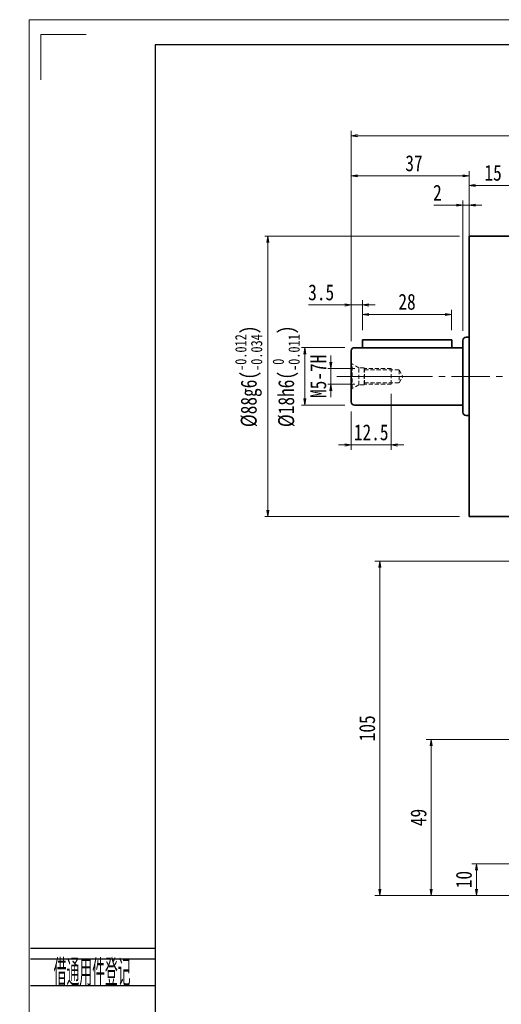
# Model space of a CAD drawing. Header units: millimetres. Extents: x -15 to 667, y 0 to 470.
# Tile 2 of 9: x -15 to 136, y 161 to 470. Entities that reach past the tile are written whole.
import ezdxf
from ezdxf.enums import TextEntityAlignment as Align

# ---------------------------------------------------------------- set-up
doc = ezdxf.new("R2010")
doc.units = ezdxf.units.MM
doc.linetypes.add('HIDDEN', pattern=[1.905, 1.27, -0.635])
doc.linetypes.add('点画线', pattern=[18, 12, -2, 2, -2])
doc.layers.add('2细线层', color=4, linetype='Continuous')
doc.layers.add('6文字层', color=3, linetype='Continuous')
for name, color, linetype, lineweight in [('中心线层', 1, '点画线', 18), ('图框_外框线', 7, 'Continuous', 18), ('尺寸线层', 3, 'Continuous', 18), ('粗实线层', 7, 'Continuous', 35)]:
    doc.layers.add(name, color=color, linetype=linetype, lineweight=lineweight)
doc.styles.add('PC_TEXTSTYLE', font='ISOCP.SHX', dxfattribs={"width": 0.707, "bigfont": 'GBCBIG.SHX'})
doc.styles.add('宋体', font='SimSun.ttf', dxfattribs={"width": 0.8})
doc.dimstyles.new('A水平标注$0', dxfattribs={"dimtxt": 3.5, "dimasz": 2, "dimexe": 1.5, "dimexo": 3, "dimgap": 1.1, "dimtad": 1, "dimtoh": 1, "dimdec": 4, "dimdsep": 46, "dimtxsty": '宋体', "dimblk": 'OPEN', "dimcen": 3, "dimclrd": 3, "dimclre": 3, "dimclrt": 6, "dimadec": 0, "dimazin": 0, "dimtm": 1e-09, "dimtfac": 1, "dimtdec": 4, "dimtix": 1, "dimtmove": 0, "dimatfit": 3, "dimldrblk": 'OPEN', "dimfxl": 0, "dimlwd": 13, "dimlwe": 13, "dimarcsym": 0})
doc.dimstyles.new('D直径标注φ25', dxfattribs={"dimtxt": 3.5, "dimasz": 2, "dimexe": 1, "dimexo": 3, "dimtad": 1, "dimtoh": 1, "dimdec": 1, "dimdsep": 46, "dimtxsty": '宋体', "dimblk": 'OPEN', "dimcen": 3, "dimclrd": 3, "dimclre": 3, "dimclrt": 130, "dimadec": 0, "dimazin": 0, "dimtm": 1e-09, "dimtfac": 1, "dimtdec": 1, "dimtmove": 0, "dimatfit": 0, "dimldrblk": 'OPEN', "dimfxl": 0, "dimlwd": 13, "dimlwe": 13, "dimarcsym": 0})
doc.dimstyles.new('螺孔(M8-7H)', dxfattribs={"dimtxt": 3.5, "dimasz": 2, "dimexe": 1.25, "dimexo": 3, "dimtad": 1, "dimtoh": 1, "dimdec": 4, "dimdsep": 46, "dimtxsty": '宋体', "dimblk": 'OPEN', "dimcen": 3, "dimclrd": 3, "dimclre": 3, "dimclrt": 2, "dimadec": 0, "dimazin": 0, "dimtm": 1e-09, "dimtfac": 1, "dimtdec": 4, "dimtmove": 0, "dimatfit": 3, "dimldrblk": 'OPEN', "dimfxl": 0, "dimlwd": 9, "dimlwe": 9, "dimarcsym": 0})

# ---------------------------------------------------------------- blocks, each defined once
blk = doc.blocks.new('_Open')
at = {"color": 0, "linetype": 'ByBlock', "lineweight": -2}
for p, q in [((-1, 0.17), (0, 0)), ((-1, -0.17), (0, 0)), ((0, 0), (-1, 0))]:
    blk.add_line(p, q, dxfattribs=at)
blk = doc.blocks.new('*D8')
at = {"layer": 'Defpoints', "color": 0, "transparency": 16777216}
for p in [(125.7, 418.11), (125.7, 402.16), (140.7, 403.16)]:
    blk.add_point(p, dxfattribs=at)
at = {"layer": '尺寸线层', "color": 3, "lineweight": 13, "transparency": 16777216}
for p, q in [((125.7, 405.16), (125.7, 419.61)), ((138.7, 418.11), (127.7, 418.11)), ((140.7, 406.16), (140.7, 419.61))]:
    blk.add_line(p, q, dxfattribs=at)
at = {"layer": '尺寸线层', "color": 3, "lineweight": 13, "transparency": 16777216, "xscale": 2, "yscale": 2, "zscale": 2, "rotation": 180}
blk.add_blockref('_Open', (125.7, 418.11), dxfattribs=at)
at = {"layer": '尺寸线层', "color": 3, "lineweight": 13, "transparency": 16777216, "xscale": 2, "yscale": 2, "zscale": 2}
blk.add_blockref('_Open', (140.7, 418.11), dxfattribs=at)
at = {"layer": '尺寸线层', "color": 6, "transparency": 16777216, "insert": (133.2, 422.04), "char_height": 5, "attachment_point": 5, "style": '宋体', "bg_fill": 3, "box_fill_scale": 1.1, "bg_fill_color": 257, "bg_fill_transparency": 0}
blk.add_mtext('15', dxfattribs=at)
blk = doc.blocks.new('*D10')
at = {"layer": 'Defpoints', "color": 0, "transparency": 16777216}
for p in [(123.7, 411.89), (125.7, 393.54), (123.7, 369.41)]:
    blk.add_point(p, dxfattribs=at)
at = {"layer": '尺寸线层', "color": 3, "lineweight": 13, "transparency": 16777216}
for p, q in [((114.62, 411.89), (118.34, 411.89)), ((118.34, 411.89), (121.7, 411.89)), ((123.7, 372.41), (123.7, 413.39)), ((125.7, 411.89), (123.7, 411.89)), ((125.7, 396.54), (125.7, 413.39)), ((127.7, 411.89), (129.7, 411.89))]:
    blk.add_line(p, q, dxfattribs=at)
at = {"layer": '尺寸线层', "color": 3, "lineweight": 13, "transparency": 16777216, "xscale": 2, "yscale": 2, "zscale": 2}
blk.add_blockref('_Open', (123.7, 411.89), dxfattribs=at)
at = {"layer": '尺寸线层', "color": 3, "lineweight": 13, "transparency": 16777216, "xscale": 2, "yscale": 2, "zscale": 2, "rotation": 180}
blk.add_blockref('_Open', (125.7, 411.89), dxfattribs=at)
at = {"layer": '尺寸线层', "color": 6, "transparency": 16777216, "insert": (115.73, 415.81), "char_height": 5, "attachment_point": 5, "style": '宋体', "bg_fill": 3, "box_fill_scale": 1.1, "bg_fill_color": 257, "bg_fill_transparency": 0}
blk.add_mtext('2', dxfattribs=at)
blk = doc.blocks.new('*D11')
at = {"layer": 'Defpoints', "color": 0, "transparency": 16777216}
for p in [(88.7, 433.71), (88.7, 366.16), (282.7, 366.16)]:
    blk.add_point(p, dxfattribs=at)
at = {"layer": '尺寸线层', "color": 3, "lineweight": 13, "transparency": 16777216}
for p, q in [((88.7, 369.16), (88.7, 435.21)), ((280.7, 433.71), (90.7, 433.71)), ((282.7, 369.16), (282.7, 435.21))]:
    blk.add_line(p, q, dxfattribs=at)
at = {"layer": '尺寸线层', "color": 3, "lineweight": 13, "transparency": 16777216, "xscale": 2, "yscale": 2, "zscale": 2, "rotation": 180}
blk.add_blockref('_Open', (88.7, 433.71), dxfattribs=at)
at = {"layer": '尺寸线层', "color": 3, "lineweight": 13, "transparency": 16777216, "xscale": 2, "yscale": 2, "zscale": 2}
blk.add_blockref('_Open', (282.7, 433.71), dxfattribs=at)
at = {"layer": '尺寸线层', "color": 6, "transparency": 16777216, "insert": (185.7, 437.65), "char_height": 5, "attachment_point": 5, "style": '宋体', "bg_fill": 3, "box_fill_scale": 1.1, "bg_fill_color": 257, "bg_fill_transparency": 0}
blk.add_mtext('194', dxfattribs=at)
blk = doc.blocks.new('*D12')
at = {"layer": 'Defpoints', "color": 0, "transparency": 16777216}
for p in [(125.7, 402.16), (62.54, 314.16), (125.7, 314.16)]:
    blk.add_point(p, dxfattribs=at)
at = {"layer": '尺寸线层', "color": 3, "lineweight": 13, "transparency": 16777216}
for p, q in [((122.7, 402.16), (61.54, 402.16)), ((62.54, 400.16), (62.54, 316.16)), ((122.7, 314.16), (61.54, 314.16))]:
    blk.add_line(p, q, dxfattribs=at)
at = {"layer": '尺寸线层', "color": 3, "lineweight": 13, "transparency": 16777216, "xscale": 2, "yscale": 2, "zscale": 2}
for p, rotation in [((62.54, 402.16), 90), ((62.54, 314.16), 270)]:
    blk.add_blockref('_Open', p, dxfattribs=dict(at, rotation=rotation))
at = {"layer": '尺寸线层', "color": 130, "transparency": 16777216, "insert": (56.51, 358.16), "char_height": 5, "attachment_point": 5, "rotation": 90, "style": '宋体', "bg_fill": 3, "box_fill_scale": 1.1, "bg_fill_color": 257, "bg_fill_transparency": 0}
blk.add_mtext('{\\A1;\\A1;%%C88g6({\\H0.707107x;\\S-0.012^ -0.034;})}', dxfattribs=at)
blk = doc.blocks.new('*D23')
at = {"layer": 'Defpoints', "color": 0, "transparency": 16777216}
for p in [(125.7, 421.08), (125.7, 402.16), (88.7, 366.16)]:
    blk.add_point(p, dxfattribs=at)
at = {"layer": '尺寸线层', "color": 3, "lineweight": 13, "transparency": 16777216}
for p, q in [((88.7, 369.16), (88.7, 422.58)), ((90.7, 421.08), (123.7, 421.08)), ((125.7, 405.16), (125.7, 422.58))]:
    blk.add_line(p, q, dxfattribs=at)
at = {"layer": '尺寸线层', "color": 3, "lineweight": 13, "transparency": 16777216, "xscale": 2, "yscale": 2, "zscale": 2, "rotation": 180}
blk.add_blockref('_Open', (88.7, 421.08), dxfattribs=at)
at = {"layer": '尺寸线层', "color": 3, "lineweight": 13, "transparency": 16777216, "xscale": 2, "yscale": 2, "zscale": 2}
blk.add_blockref('_Open', (125.7, 421.08), dxfattribs=at)
at = {"layer": '尺寸线层', "color": 6, "transparency": 16777216, "insert": (108.38, 425.03), "char_height": 5, "attachment_point": 5, "style": '宋体', "bg_fill": 3, "box_fill_scale": 1.1, "bg_fill_color": 257, "bg_fill_transparency": 0}
blk.add_mtext('37', dxfattribs=at)
blk = doc.blocks.new('*D25')
at = {"layer": 'Defpoints', "color": 0, "transparency": 16777216}
for p in [(89.7, 367.16), (89.7, 349.16)]:
    blk.add_point(p, dxfattribs=at)
at = {"layer": '尺寸线层', "color": 3, "lineweight": 13, "transparency": 16777216}
for p, q in [((86.7, 367.16), (73.12, 367.16)), ((74.12, 365.16), (74.12, 351.16)), ((86.7, 349.16), (73.12, 349.16))]:
    blk.add_line(p, q, dxfattribs=at)
at = {"layer": '尺寸线层', "color": 3, "lineweight": 13, "transparency": 16777216, "xscale": 2, "yscale": 2, "zscale": 2}
for p, rotation in [((74.12, 367.16), 90), ((74.12, 349.16), 270)]:
    blk.add_blockref('_Open', p, dxfattribs=dict(at, rotation=rotation))
at = {"layer": '尺寸线层', "color": 130, "transparency": 16777216, "insert": (68.27, 358.16), "char_height": 5, "attachment_point": 5, "rotation": 90, "style": '宋体', "bg_fill": 3, "box_fill_scale": 1.1, "bg_fill_color": 257, "bg_fill_transparency": 0}
blk.add_mtext('{\\A1;\\A1;%%C18h6({\\H0.707107x;\\S 0^ -0.011;})}', dxfattribs=at)
at = {"layer": 'Defpoints', "color": 0, "transparency": 16777216}
blk.add_point((74.12, 349.16), dxfattribs=at)
blk = doc.blocks.new('23343f_1')
at = {"layer": '中心线层', "linetype": '点画线', "lineweight": 18}
blk.add_line((17.47, 0), (-1.33, 0), dxfattribs=at)
at = {"layer": '粗实线层', "color": 6, "linetype": 'HIDDEN', "lineweight": 18}
for p, q in [((0, -4.4), (0, 4.4)), ((0, 4.4), (0.32, 3.85)), ((2.4, 2.65), (0.32, 3.85)), ((0.32, -3.85), (0.32, 3.85)), ((4, 2.65), (2.4, 2.65)), ((2.4, -2.65), (2.4, 2.65)), ((4.15, 2.5), (4, 2.65)), ((4, -2.65), (4, 2.65)), ((12.5, 2.5), (4.15, 2.5)), ((4.15, -2.5), (4.15, 2.5)), ((4.15, 2), (15, 2)), ((12.5, -2.5), (12.5, 2.5)), ((15, 2), (16.15, 0)), ((15, 2), (15, -2)), ((2.4, -2.65), (0.32, -3.85)), ((4, -2.65), (2.4, -2.65)), ((4.15, -2.5), (4, -2.65)), ((4.15, -2), (15, -2)), ((12.5, -2.5), (4.15, -2.5)), ((15, -2), (16.15, 0)), ((0, -4.4), (0.32, -3.85))]:
    blk.add_line(p, q, dxfattribs=at)
blk = doc.blocks.new('*D26')
at = {"layer": 'Defpoints', "color": 0, "transparency": 16777216}
for p in [(92.85, 360.66), (82.29, 355.66), (92.85, 355.66)]:
    blk.add_point(p, dxfattribs=at)
at = {"layer": '尺寸线层', "color": 3, "lineweight": 9, "transparency": 16777216}
for p, q in [((82.29, 362.66), (82.29, 364.66)), ((89.85, 360.66), (81.04, 360.66)), ((82.29, 360.66), (82.29, 355.66)), ((89.85, 355.66), (81.04, 355.66)), ((82.29, 353.66), (82.29, 351.66))]:
    blk.add_line(p, q, dxfattribs=at)
at = {"layer": '尺寸线层', "color": 3, "lineweight": 9, "transparency": 16777216, "xscale": 2, "yscale": 2, "zscale": 2}
for p, rotation in [((82.29, 360.66), 270), ((82.29, 355.66), 90)]:
    blk.add_blockref('_Open', p, dxfattribs=dict(at, rotation=rotation))
at = {"layer": '尺寸线层', "color": 2, "transparency": 16777216, "insert": (78.37, 358.16), "char_height": 5, "attachment_point": 5, "rotation": 90, "style": '宋体', "bg_fill": 3, "box_fill_scale": 1.1, "bg_fill_color": 257, "bg_fill_transparency": 0}
blk.add_mtext('M5-7H', dxfattribs=at)
blk = doc.blocks.new('*D27')
at = {"layer": 'Defpoints', "color": 0, "transparency": 16777216}
for p in [(101.2, 355.66), (88.7, 350.16), (101.2, 336.62)]:
    blk.add_point(p, dxfattribs=at)
at = {"layer": '尺寸线层', "color": 3, "lineweight": 13, "transparency": 16777216}
for p, q in [((101.2, 352.66), (101.2, 335.12)), ((88.7, 347.16), (88.7, 335.12)), ((86.7, 336.62), (84.7, 336.62)), ((88.7, 336.62), (101.2, 336.62)), ((103.2, 336.62), (105.2, 336.62))]:
    blk.add_line(p, q, dxfattribs=at)
at = {"layer": '尺寸线层', "color": 3, "lineweight": 13, "transparency": 16777216, "xscale": 2, "yscale": 2, "zscale": 2}
blk.add_blockref('_Open', (88.7, 336.62), dxfattribs=at)
at = {"layer": '尺寸线层', "color": 3, "lineweight": 13, "transparency": 16777216, "xscale": 2, "yscale": 2, "zscale": 2, "rotation": 180}
blk.add_blockref('_Open', (101.2, 336.62), dxfattribs=at)
at = {"layer": '尺寸线层', "color": 6, "transparency": 16777216, "insert": (94.95, 340.55), "char_height": 5, "attachment_point": 5, "style": '宋体', "bg_fill": 3, "box_fill_scale": 1.1, "bg_fill_color": 257, "bg_fill_transparency": 0}
blk.add_mtext('12.5', dxfattribs=at)
blk = doc.blocks.new('*D28')
at = {"layer": 'Defpoints', "color": 0, "transparency": 16777216}
for p in [(92.2, 380.56), (92.2, 369.66), (88.7, 366.16)]:
    blk.add_point(p, dxfattribs=at)
at = {"layer": '尺寸线层', "color": 3, "lineweight": 13, "transparency": 16777216}
for p, q in [((75.32, 380.56), (84.7, 380.56)), ((84.7, 380.56), (86.7, 380.56)), ((88.7, 369.16), (88.7, 382.06)), ((88.7, 380.56), (92.2, 380.56)), ((92.2, 372.66), (92.2, 382.06)), ((94.2, 380.56), (96.2, 380.56))]:
    blk.add_line(p, q, dxfattribs=at)
at = {"layer": '尺寸线层', "color": 3, "lineweight": 13, "transparency": 16777216, "xscale": 2, "yscale": 2, "zscale": 2}
for p, rotation in [((88.7, 380.56), 359.9999999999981), ((92.2, 380.56), 179.9999999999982)]:
    blk.add_blockref('_Open', p, dxfattribs=dict(at, rotation=rotation))
at = {"layer": '尺寸线层', "color": 6, "transparency": 16777216, "insert": (79.26, 384.5), "char_height": 5, "attachment_point": 5, "style": '宋体', "bg_fill": 3, "box_fill_scale": 1.1, "bg_fill_color": 257, "bg_fill_transparency": 0}
blk.add_mtext('3.5', dxfattribs=at)
blk = doc.blocks.new('*D29')
at = {"layer": 'Defpoints', "color": 0, "transparency": 16777216}
for p in [(120.2, 377.58), (92.2, 369.66), (120.2, 369.66)]:
    blk.add_point(p, dxfattribs=at)
at = {"layer": '尺寸线层', "color": 3, "lineweight": 13, "transparency": 16777216}
for p, q in [((92.2, 372.66), (92.2, 379.08)), ((94.2, 377.58), (118.2, 377.58)), ((120.2, 372.66), (120.2, 379.08))]:
    blk.add_line(p, q, dxfattribs=at)
at = {"layer": '尺寸线层', "color": 3, "lineweight": 13, "transparency": 16777216, "xscale": 2, "yscale": 2, "zscale": 2, "rotation": 180}
blk.add_blockref('_Open', (92.2, 377.58), dxfattribs=at)
at = {"layer": '尺寸线层', "color": 3, "lineweight": 13, "transparency": 16777216, "xscale": 2, "yscale": 2, "zscale": 2}
blk.add_blockref('_Open', (120.2, 377.58), dxfattribs=at)
at = {"layer": '尺寸线层', "color": 6, "transparency": 16777216, "insert": (106.2, 381.53), "char_height": 5, "attachment_point": 5, "style": '宋体', "bg_fill": 3, "box_fill_scale": 1.1, "bg_fill_color": 257, "bg_fill_transparency": 0}
blk.add_mtext('28', dxfattribs=at)
blk = doc.blocks.new('*D44')
at = {"layer": 'Defpoints', "color": 0, "transparency": 16777216}
for p in [(150.71, 205.16), (128, 195.16), (141.1, 195.16)]:
    blk.add_point(p, dxfattribs=at)
at = {"layer": '尺寸线层', "color": 3, "lineweight": 13, "transparency": 16777216}
for p, q in [((147.71, 205.16), (126.5, 205.16)), ((128, 203.16), (128, 197.16)), ((138.1, 195.16), (126.5, 195.16))]:
    blk.add_line(p, q, dxfattribs=at)
at = {"layer": '尺寸线层', "color": 3, "lineweight": 13, "transparency": 16777216, "xscale": 2, "yscale": 2, "zscale": 2}
for p, rotation in [((128, 205.16), 90), ((128, 195.16), 270)]:
    blk.add_blockref('_Open', p, dxfattribs=dict(at, rotation=rotation))
at = {"layer": '尺寸线层', "color": 6, "transparency": 16777216, "insert": (124.05, 200.16), "char_height": 5, "attachment_point": 5, "rotation": 90, "style": '宋体', "bg_fill": 3, "box_fill_scale": 1.1, "bg_fill_color": 257, "bg_fill_transparency": 0}
blk.add_mtext('10', dxfattribs=at)
blk = doc.blocks.new('*D45')
at = {"layer": 'Defpoints', "color": 0, "transparency": 16777216}
for p in [(176.2, 244.16), (113.75, 195.16), (141.1, 195.16)]:
    blk.add_point(p, dxfattribs=at)
at = {"layer": '尺寸线层', "color": 3, "lineweight": 13, "transparency": 16777216}
for p, q in [((173.2, 244.16), (112.25, 244.16)), ((113.75, 242.16), (113.75, 197.16)), ((138.1, 195.16), (112.25, 195.16))]:
    blk.add_line(p, q, dxfattribs=at)
at = {"layer": '尺寸线层', "color": 3, "lineweight": 13, "transparency": 16777216, "xscale": 2, "yscale": 2, "zscale": 2}
for p, rotation in [((113.75, 244.16), 90), ((113.75, 195.16), 270)]:
    blk.add_blockref('_Open', p, dxfattribs=dict(at, rotation=rotation))
at = {"layer": '尺寸线层', "color": 6, "transparency": 16777216, "insert": (109.81, 219.66), "char_height": 5, "attachment_point": 5, "rotation": 90, "style": '宋体', "bg_fill": 3, "box_fill_scale": 1.1, "bg_fill_color": 257, "bg_fill_transparency": 0}
blk.add_mtext('49', dxfattribs=at)
blk = doc.blocks.new('*D46')
at = {"layer": 'Defpoints', "color": 0, "transparency": 16777216}
for p in [(97.64, 300.16), (141.2, 300.16), (141.1, 195.16)]:
    blk.add_point(p, dxfattribs=at)
at = {"layer": '尺寸线层', "color": 3, "lineweight": 13, "transparency": 16777216}
for p, q in [((138.2, 300.16), (96.14, 300.16)), ((97.64, 197.16), (97.64, 298.16)), ((138.1, 195.16), (96.14, 195.16))]:
    blk.add_line(p, q, dxfattribs=at)
at = {"layer": '尺寸线层', "color": 3, "lineweight": 13, "transparency": 16777216, "xscale": 2, "yscale": 2, "zscale": 2}
for p, rotation in [((97.64, 300.16), 90), ((97.64, 195.16), 270)]:
    blk.add_blockref('_Open', p, dxfattribs=dict(at, rotation=rotation))
at = {"layer": '尺寸线层', "color": 6, "transparency": 16777216, "insert": (93.69, 247.66), "char_height": 5, "attachment_point": 5, "rotation": 90, "style": '宋体', "bg_fill": 3, "box_fill_scale": 1.1, "bg_fill_color": 257, "bg_fill_transparency": 0}
blk.add_mtext('105', dxfattribs=at)

msp = doc.modelspace()

# ---------------------------------------------------------------- linework, layer by layer
at = {"layer": '2细线层'}
for p, q in [((-11.97875, 178.66859), (27.21366, 178.66859)), ((-11.97875, 175.32047), (27.21366, 175.32047)), ((-11.97875, 166.95018), (27.21366, 166.95018))]:
    msp.add_line(p, q, dxfattribs=at)
at = {"layer": '中心线层'}
msp.add_line((84.1884, 358.15532), (286.69152, 358.15532), dxfattribs=at)
at = {"layer": '图框_外框线', "color": 3}
msp.add_lwpolyline([(-8.72481, 451.21923), (-8.72481, 465.46546), (5.52142, 465.46546)], dxfattribs=at)
at = {"layer": '粗实线层'}
for p, q in [((140.70331, 402.15532), (125.70331, 402.15532)), ((125.70331, 314.15532), (125.70331, 402.15532)), ((140.70331, 314.15532), (125.70331, 314.15532))]:
    msp.add_line(p, q, dxfattribs=at)

# ---------------------------------------------------------------- texts
at = {"layer": '6文字层', "color": 3, "style": 'PC_TEXTSTYLE', "width": 0.667}
msp.add_text('借通用件登记', height=8.370295, dxfattribs=at).set_placement((7.40492, 171.35728), align=Align.MIDDLE)

# ---------------------------------------------------------------- next in the draw order: dimensions: what is measured, and where the dimension line sits
at = {"layer": '尺寸线层'}
dim = msp.add_linear_dim(base=(125.70331, 418.10995), p1=(140.70331, 403.15532), p2=(125.70331, 402.15532), dimstyle='A水平标注$0', override={"dimtxt": 5, "dimgap": 1.5, "dimdec": 1, "dimpost": '<>', "dimblk": 'Open', "dimtvp": 0.1, "dimtfill": 1, "dimtfillclr": 256}, dxfattribs=at)
dim.commit()
dim.dimension.update_dxf_attribs({"geometry": '*D8', "text_midpoint": (133.20331, 422.04012)})

# ---------------------------------------------------------------- next in the draw order: dimensions: what is measured, and where the dimension line sits
dim = msp.add_linear_dim(base=(123.70331, 411.89164), p1=(125.70331, 393.53801), p2=(123.70331, 369.40532), dimstyle='A水平标注$0', override={"dimtxt": 5, "dimgap": 1.5, "dimdec": 1, "dimpost": '<>', "dimblk": 'Open', "dimtvp": 0.1, "dimtfill": 1, "dimtfillclr": 256}, dxfattribs=at)
dim.commit()
dim.dimension.update_dxf_attribs({"geometry": '*D10', "text_midpoint": (115.73086, 411.89164), "dimtype": 160})

# ---------------------------------------------------------------- next in the draw order: dimensions: what is measured, and where the dimension line sits
dim = msp.add_linear_dim(base=(88.70331, 433.70726), p1=(282.70331, 366.15532), p2=(88.70331, 366.15532), dimstyle='A水平标注$0', override={"dimtxt": 5, "dimgap": 1.5, "dimdec": 1, "dimpost": '<>', "dimblk": 'Open', "dimtvp": 0.1, "dimtfill": 1, "dimtfillclr": 256}, dxfattribs=at)
dim.commit()
dim.dimension.update_dxf_attribs({"geometry": '*D11', "text_midpoint": (185.70331, 437.6514)})

# ---------------------------------------------------------------- next in the draw order: linework, layer by layer
at = {"layer": '粗实线层'}
msp.add_line((123.70331, 369.40532), (123.70331, 346.90532), dxfattribs=at)

# ---------------------------------------------------------------- next in the draw order: dimensions: what is measured, and where the dimension line sits
at = {"layer": '尺寸线层'}
dim = msp.add_linear_dim(base=(62.53519, 314.15532), p1=(125.70331, 402.15532), p2=(125.70331, 314.15532), angle=270, text='{\\A1;\\A1;%%C88g6({\\H0.707107x;\\S-0.012^ -0.034;})}', dimstyle='D直径标注φ25', override={"dimtxt": 5, "dimgap": 1.5, "dimpost": 'φ<>', "dimtp": -0.012, "dimtm": 0.034, "dimtdec": 3, "dimtzin": 8}, dxfattribs=at)
dim.commit()
dim.dimension.update_dxf_attribs({"geometry": '*D12', "text_midpoint": (56.51455, 358.15532)})

# ---------------------------------------------------------------- next in the draw order: linework, layer by layer
at = {"layer": '粗实线层'}
for p, q in [((124.70331, 370.40532), (125.70331, 370.40532)), ((88.70331, 366.15532), (88.70331, 350.15532)), ((123.70331, 367.15532), (89.70331, 367.15532)), ((89.70331, 349.15532), (123.70331, 349.15532)), ((124.70331, 345.90532), (125.70331, 345.90532))]:
    msp.add_line(p, q, dxfattribs=at)
for centre, start, end in [((124.70331, 369.40532), 90, 180), ((89.70331, 366.15532), 90, 180), ((89.70331, 350.15532), 180, 270), ((124.70331, 346.90532), 180, 270)]:
    msp.add_arc(centre, 1, start, end, dxfattribs=at)

# ---------------------------------------------------------------- next in the draw order: dimensions: what is measured, and where the dimension line sits
at = {"layer": '尺寸线层'}
dim = msp.add_linear_dim(base=(125.70331, 421.08481), p1=(88.70331, 366.15532), p2=(125.70331, 402.15532), dimstyle='A水平标注$0', override={"dimtxt": 5, "dimgap": 1.5, "dimdec": 1, "dimpost": '<>', "dimblk": 'Open', "dimtvp": 0.1, "dimtfill": 1, "dimtfillclr": 256}, dxfattribs=at)
dim.commit()
dim.dimension.update_dxf_attribs({"geometry": '*D23', "text_midpoint": (108.38307, 421.08481), "dimtype": 160})

# ---------------------------------------------------------------- next in the draw order: linework, layer by layer
at = {"layer": '粗实线层'}
msp.add_line((120.20331, 369.65532), (120.20331, 367.15532), dxfattribs=at)

# ---------------------------------------------------------------- next in the draw order: dimensions: what is measured, and where the dimension line sits
at = {"layer": '尺寸线层'}
dim = msp.add_linear_dim(base=(74.11953, 349.15532), p1=(89.70331, 367.15532), p2=(89.70331, 349.15532), angle=270, text='{\\A1;\\A1;%%C18h6({\\H0.707107x;\\S 0^ -0.011;})}', dimstyle='D直径标注φ25', override={"dimtxt": 5, "dimgap": 1.5, "dimpost": 'φ<>', "dimtp": 0, "dimtm": 0.011, "dimtdec": 3, "dimtzin": 8}, dxfattribs=at)
dim.commit()
dim.dimension.update_dxf_attribs({"geometry": '*D25', "text_midpoint": (74.11953, 358.15532), "dimtype": 160})

# ---------------------------------------------------------------- next in the draw order: block references
at = {"layer": '粗实线层'}
msp.add_blockref('23343f_1', (88.70331, 358.15532), dxfattribs=at)

# ---------------------------------------------------------------- next in the draw order: dimensions: what is measured, and where the dimension line sits
at = {"layer": '尺寸线层'}
dim = msp.add_linear_dim(base=(82.28717, 355.65532), p1=(92.85331, 360.65532), p2=(92.85331, 355.65532), angle=270, dimstyle='螺孔(M8-7H)', override={"dimtxt": 5, "dimgap": 1.5, "dimpost": 'M<>-7H'}, dxfattribs=at)
dim.commit()
dim.dimension.update_dxf_attribs({"geometry": '*D26', "text_midpoint": (82.28717, 358.15532), "dimtype": 160})

# ---------------------------------------------------------------- next in the draw order: linework, layer by layer
at = {"layer": '粗实线层'}
for q in [(92.20331, 367.15532), (120.20331, 369.65532)]:
    msp.add_line((92.20331, 369.65532), q, dxfattribs=at)

# ---------------------------------------------------------------- next in the draw order: dimensions: what is measured, and where the dimension line sits
at = {"layer": '尺寸线层'}
dim = msp.add_linear_dim(base=(101.20331, 336.61877), p1=(88.70331, 350.15532), p2=(101.20331, 355.65532), dimstyle='A水平标注$0', override={"dimtxt": 5, "dimgap": 1.5, "dimdec": 1, "dimpost": '<>', "dimblk": 'Open', "dimtvp": 0.1, "dimtfill": 1, "dimtfillclr": 256}, dxfattribs=at)
dim.commit()
dim.dimension.update_dxf_attribs({"geometry": '*D27', "text_midpoint": (94.95331, 340.54894)})

# ---------------------------------------------------------------- next in the draw order: dimensions: what is measured, and where the dimension line sits
dim = msp.add_linear_dim(base=(92.20331, 380.55796), p1=(88.70331, 366.15532), p2=(92.20331, 369.65532), dimstyle='A水平标注$0', override={"dimtxt": 5, "dimgap": 1.5, "dimdec": 1, "dimpost": '<>', "dimblk": 'Open', "dimtvp": 0.1, "dimtfill": 1, "dimtfillclr": 256}, dxfattribs=at)
dim.commit()
dim.dimension.update_dxf_attribs({"geometry": '*D28', "text_midpoint": (79.25917, 380.55796), "dimtype": 160})

# ---------------------------------------------------------------- next in the draw order: dimensions: what is measured, and where the dimension line sits
dim = msp.add_linear_dim(base=(120.20331, 377.5831), p1=(92.20331, 369.65532), p2=(120.20331, 369.65532), dimstyle='A水平标注$0', override={"dimtxt": 5, "dimgap": 1.5, "dimdec": 1, "dimpost": '<>', "dimblk": 'Open', "dimtvp": 0.1, "dimtfill": 1, "dimtfillclr": 256}, dxfattribs=at)
dim.commit()
dim.dimension.update_dxf_attribs({"geometry": '*D29', "text_midpoint": (106.20331, 381.52723)})

# ---------------------------------------------------------------- next in the draw order: linework, layer by layer
at = {"layer": '图框_外框线', "color": 3}
msp.add_lwpolyline([(-12.35921, 0), (652.46487, 0), (652.46487, 470.1256), (-12.35921, 470.1256)], close=True, dxfattribs=at)
at = {"layer": '图框_外框线', "color": 3, "lineweight": 25}
msp.add_lwpolyline([(27.21366, 7.91457), (644.5503, 7.91457), (644.5503, 462.21103), (27.21366, 462.21103)], close=True, dxfattribs=at)

# ---------------------------------------------------------------- next in the draw order: dimensions: what is measured, and where the dimension line sits
at = {"layer": '尺寸线层'}
dim = msp.add_linear_dim(base=(127.99912, 195.15532), p1=(150.705, 205.15532), p2=(141.10185, 195.15532), angle=90, dimstyle='A水平标注$0', override={"dimtxt": 5, "dimgap": 1.5, "dimdec": 1, "dimpost": '<>', "dimblk": 'Open', "dimtvp": 0.1, "dimtfill": 1, "dimtfillclr": 256}, dxfattribs=at)
dim.commit()
dim.dimension.update_dxf_attribs({"geometry": '*D44', "text_midpoint": (124.05499, 200.15532)})

# ---------------------------------------------------------------- next in the draw order: dimensions: what is measured, and where the dimension line sits
dim = msp.add_linear_dim(base=(113.75254, 195.15532), p1=(176.2043, 244.15532), p2=(141.10185, 195.15532), angle=90, dimstyle='A水平标注$0', override={"dimtxt": 5, "dimgap": 1.5, "dimdec": 1, "dimpost": '<>', "dimblk": 'Open', "dimtvp": 0.1, "dimtfill": 1, "dimtfillclr": 256}, dxfattribs=at)
dim.commit()
dim.dimension.update_dxf_attribs({"geometry": '*D45', "text_midpoint": (109.80841, 219.65532)})

# ---------------------------------------------------------------- next in the draw order: dimensions: what is measured, and where the dimension line sits
dim = msp.add_linear_dim(base=(97.63768, 300.15532), p1=(141.10185, 195.15532), p2=(141.20185, 300.15532), angle=90, dimstyle='A水平标注$0', override={"dimtxt": 5, "dimgap": 1.5, "dimdec": 1, "dimpost": '<>', "dimblk": 'Open', "dimtvp": 0.1, "dimtfill": 1, "dimtfillclr": 256}, dxfattribs=at)
dim.commit()
dim.dimension.update_dxf_attribs({"geometry": '*D46', "text_midpoint": (93.69354, 247.65532)})

doc.saveas('drawing.dxf')
